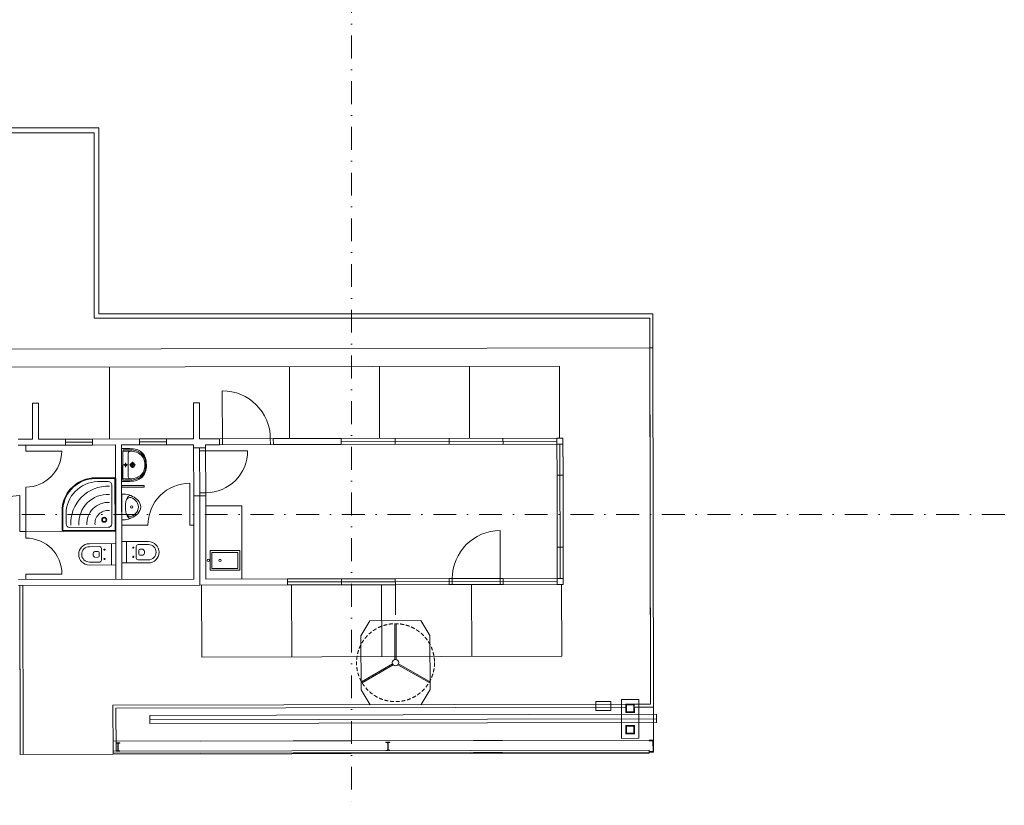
# Model space of a CAD drawing. Header units: millimetres. Extents: x -385852 to 693036, y -525006 to 444206.
# Tile 143 of 156: x 445016 to 461431, y -4850 to 8251. Entities that reach past the tile are written whole.
import ezdxf

# ---------------------------------------------------------------- set-up
doc = ezdxf.new("R2010")
doc.units = ezdxf.units.MM
for name, pattern in [('CENTERX2', [101.6, 63.5, -12.7, 12.7, -12.7]), ('DASHDOT', [25.4, 12.7, -6.35, 0, -6.35]), ('HIDDEN', [9.525, 6.35, -3.175])]:
    doc.linetypes.add(name, pattern=pattern)
doc.layers.add('A99_S_kce-rez-ten', color=6, linetype='Continuous', lineweight=9)
doc.layers.add('A99_S_osy', color=1, linetype='CENTERX2', lineweight=5)

# ---------------------------------------------------------------- blocks, each defined once
blk = doc.blocks.new('800-100')
at = {"linetype": 'Continuous', "lineweight": 0}
for p, q in [((0, -100), (0, 800)), ((50, 0), (-850, 0)), ((-800, -100), (-800, 0)), ((50, -100), (-850, -100))]:
    blk.add_line(p, q, dxfattribs=at)
blk.add_arc((0, 0), 800, 90, 180, dxfattribs=at)
blk = doc.blocks.new('wc-pud')
at = {"lineweight": 5}
for p, q in [((-178, -442), (-178, 0)), ((-178, 0), (178, 0)), ((178, 0), (178, -442)), ((-178, -75), (178, -75)), ((-128, -442), (-128, -270)), ((-98, -240), (98, -240)), ((-92, -190), (-62, -190)), ((-78, -175), (-78, -205)), ((-50, -300), (-50, -352)), ((-30, -280), (30, -280)), ((50, -300), (50, -352)), ((62, -190), (92, -190)), ((78, -175), (78, -205)), ((128, -270), (128, -442))]:
    blk.add_line(p, q, dxfattribs=at)
for centre in [(-78, -190), (78, -190)]:
    blk.add_circle(centre, 7.5, dxfattribs=at)
for centre, radius, start, end in [((-98, -270), 30, 90, 180), ((-30, -300), 20, 90, 180), ((30, -300), 20, 0, 90), ((98, -270), 30, 0, 90), ((0, -442), 178, 180, 0), ((0, -442), 128, 180, 0), ((2, -318), 61.7, 213.2659, 268.4872), ((-2, -318), 61.7, 271.5128, 326.7341)]:
    blk.add_arc(centre, radius, start, end, dxfattribs=at)
blk = doc.blocks.new('rohova-kruh90')
at = {"lineweight": 0}
for points in [[(0, 0), (874, 0, 0.40794), (896, 22), (896, 330, 0.390394), (391, 892), (22, 896, 0.409143), (0, 874)], [(7, 22, 0.406743), (22, 7), (874, 7, 0.406734), (889, 22), (889, 330, 0.39027), (391, 885), (22, 889, 0.40753), (7, 874)], [(13, 22, 0.404377), (22, 13), (874, 13, 0.404372), (883, 22), (883, 330, 0.390143), (391, 878), (22, 883, 0.404372), (13, 874)], [(125, 829, 0.407116), (67, 771), (67, 125, 0.41872), (125, 67), (771, 67, 0.418721), (829, 125), (829, 289, 0.409609), (305, 829)]]:
    blk.add_lwpolyline(points, format="xyb", close=True, dxfattribs=at)
for radius in [41.1, 30.3]:
    blk.add_circle((193, 193), radius, dxfattribs=at)
for radius, start, end in [(620, 357.6545, 92.364), (485, 356.9971, 93.0214), (350, 355.833, 94.1855), (216, 353.2059, 96.8126)]:
    blk.add_arc((132, 132), radius, start, end, dxfattribs=at)
blk = doc.blocks.new('I160')
for p, q in [((-37, 160), (-37, 158)), ((-37, 160), (37, 160)), ((-37, 0), (-37, 2)), ((37, 0), (-37, 0)), ((-8, 148), (-34, 154)), ((-8, 12), (-34, 6)), ((-3, 18), (-3, 142)), ((3, 18), (3, 142)), ((8, 148), (34, 154)), ((8, 12), (34, 6)), ((37, 160), (37, 158)), ((37, 0), (37, 2))]:
    blk.add_line(p, q)
for centre, radius, start, end in [((-33, 158), 3.8, 180, 256), ((-33, 2), 3.8, 104, 180), ((-9, 142), 6.3, 0, 76), ((-9, 18), 6.3, 284, 0), ((9, 142), 6.3, 104, 180), ((9, 18), 6.3, 180, 256), ((33, 158), 3.8, 284, 0), ((33, 2), 3.8, 0, 76)]:
    blk.add_arc(centre, radius, start, end)
blk = doc.blocks.new('TURNIKET')
at = {"lineweight": 0, "ltscale": 2}
for p, q in [((-575, 450), (-425, 700)), ((-425, 700), (425, 700)), ((575, 450), (425, 700)), ((-575, 450), (-575, -450)), ((-41, 35), (-558, 334)), ((558, 334), (41, 35)), ((575, 450), (575, -450)), ((-51, 18), (-568, 316)), ((568, 316), (51, 18)), ((-10, -53), (-10, -650)), ((10, -53), (10, -650)), ((-575, -450), (-425, -700)), ((575, -450), (425, -700)), ((-425, -700), (425, -700))]:
    blk.add_line(p, q, dxfattribs=at)
at = {"linetype": 'HIDDEN', "lineweight": 0, "ltscale": 10}
blk.add_circle((0, 0), 650, dxfattribs=at)
at = {"lineweight": 0, "ltscale": 2}
blk.add_circle((0, 0), 54, dxfattribs=at)

msp = doc.modelspace()

# ---------------------------------------------------------------- linework, layer by layer
at = {"layer": 'A99_S_kce-rez-ten', "lineweight": 9, "ltscale": 2}
for p, q in [((455532.5861, -3162.1866), (455520.0472, 3275.5644)), ((455520.019, 2777.8001), (443712.0455, 2752.8183)), ((455520.019, 2777.8001), (443712.0455, 2752.8183)), ((455520.019, 2777.8001), (455570.0189, 2777.9059)), ((455520.019, 2777.8001), (455570.0189, 2777.9059)), ((455532.5861, -3162.1866), (455520.019, 2777.8001)), ((455582.6918, -3212.0807), (455570.0189, 2777.9059)), ((455582.6918, -3212.0807), (455570.0189, 2777.9059)), ((443712.6802, 2452.819), (454012.6571, 2474.6103)), ((443712.6802, 2452.819), (454012.6571, 2474.6103)), ((449515.206, 1265.0925), (449512.6672, 2465.0898)), ((449515.206, 1265.0925), (449512.6672, 2465.0898)), ((451015.2026, 1268.266), (451012.6638, 2468.2633)), ((451015.2026, 1268.266), (451012.6638, 2468.2633)), ((452515.1993, 1271.4395), (452512.6605, 2471.4368)), ((452515.1993, 1271.4395), (452512.6605, 2471.4368)), ((454015.1959, 1274.613), (454012.6571, 2474.6103)), ((454015.1959, 1274.613), (454012.6571, 2474.6103)), ((446515.2127, 1258.7455), (446512.6739, 2458.7428)), ((446515.2127, 1258.7455), (446512.6739, 2458.7428)), ((445226.6663, 1856.0207), (445326.666, 1856.2323)), ((445226.6663, 1856.0207), (445326.666, 1856.2323)), ((445227.9357, 1256.0221), (445226.6663, 1856.0207)), ((445227.9357, 1256.0221), (445226.6663, 1856.0207)), ((445327.9354, 1256.2336), (445326.666, 1856.2323)), ((445327.9354, 1256.2336), (445326.666, 1856.2323)), ((448013.9399, 1861.9177), (447913.9402, 1861.7061)), ((448013.9399, 1861.9177), (447913.9402, 1861.7061)), ((447915.2096, 1261.7074), (447913.9402, 1861.7061)), ((447915.2096, 1261.7074), (447913.9402, 1861.7061)), ((448015.2093, 1261.919), (448013.9399, 1861.9177)), ((448015.2093, 1261.919), (448013.9399, 1861.9177)), ((445227.9357, 1256.0221), (444990.6563, 1255.52)), ((444990.8678, 1155.5203), (445778.146, 1157.1859)), ((444990.8678, 1155.5203), (445778.146, 1157.1859)), ((445115.639, 1055.784), (445115.4274, 1155.7838)), ((445115.639, 1055.784), (445115.4274, 1155.7838)), ((445777.9344, 1257.1857), (445327.9354, 1256.2336)), ((446227.9334, 1258.1377), (445777.9344, 1257.1857)), ((446227.9334, 1258.1377), (445777.9344, 1257.1857)), ((445778.146, 1157.1859), (445777.9344, 1257.1857)), ((445778.146, 1157.1859), (445777.9344, 1257.1857)), ((446228.0392, 1208.1378), (445778.0402, 1207.1858)), ((446228.0392, 1208.1378), (445778.0402, 1207.1858)), ((446228.145, 1158.1379), (445778.146, 1157.1859)), ((446228.145, 1158.1379), (445778.146, 1157.1859)), ((447015.2116, 1259.8033), (446227.9334, 1258.1377)), ((447015.2116, 1259.8033), (446227.9334, 1258.1377)), ((446227.9334, 1258.1377), (446228.145, 1158.1379)), ((446227.9334, 1258.1377), (446228.145, 1158.1379)), ((446228.145, 1158.1379), (446615.424, 1158.9573)), ((446228.145, 1158.1379), (446615.424, 1158.9573)), ((446620.1631, -1081.0377), (446615.424, 1158.9573)), ((446620.1631, -1081.0377), (446615.424, 1158.9573)), ((446715.4238, 1159.1689), (447015.4232, 1159.8036)), ((446715.4238, 1159.1689), (447015.4232, 1159.8036)), ((446720.1629, -1080.8261), (446715.4238, 1159.1689)), ((446720.1629, -1080.8261), (446715.4238, 1159.1689)), ((447465.2106, 1260.7554), (447015.2116, 1259.8033)), ((447465.2106, 1260.7554), (447015.2116, 1259.8033)), ((447015.4232, 1159.8036), (447015.2116, 1259.8033)), ((447015.4232, 1159.8036), (447015.2116, 1259.8033)), ((447465.3164, 1210.7555), (447015.3174, 1209.8035)), ((447465.3164, 1210.7555), (447015.3174, 1209.8035)), ((447465.4221, 1160.7556), (447015.4232, 1159.8036)), ((447465.4221, 1160.7556), (447015.4232, 1159.8036)), ((447915.2096, 1261.7074), (447465.2106, 1260.7554)), ((447915.2096, 1261.7074), (447465.2106, 1260.7554)), ((447465.2106, 1260.7554), (447465.4221, 1160.7556)), ((447465.2106, 1260.7554), (447465.4221, 1160.7556)), ((447465.4221, 1160.7556), (447915.4211, 1161.7077)), ((447465.4221, 1160.7556), (447915.4211, 1161.7077)), ((447915.4211, 1161.7077), (447915.5269, 1111.7078)), ((447915.4211, 1161.7077), (447915.5269, 1111.7078)), ((448015.2093, 1261.919), (448344.2086, 1262.6151)), ((448344.2086, 1262.6151), (448015.2093, 1261.919)), ((448015.2093, 1261.919), (448344.2086, 1262.6151)), ((448344.2086, 1262.6151), (448015.2093, 1261.919)), ((448344.2086, 1262.6151), (448344.4202, 1162.6153)), ((448344.2086, 1262.6151), (448344.4202, 1162.6153)), ((449244.2066, 1264.5192), (450373.2041, 1266.9078)), ((449244.2066, 1264.5192), (450373.2041, 1266.9078)), ((449244.2066, 1264.5192), (449244.4182, 1164.5194)), ((449244.2066, 1264.5192), (449244.4182, 1164.5194)), ((454073.1958, 1274.7357), (450373.2041, 1266.9078)), ((454073.1958, 1274.7357), (450373.2041, 1266.9078)), ((450373.4156, 1166.908), (450373.2041, 1266.9078)), ((450373.4156, 1166.908), (450373.2041, 1266.9078)), ((450373.3099, 1216.9079), (453973.3018, 1224.5243)), ((450373.3099, 1216.9079), (453973.3018, 1224.5243)), ((453973.4076, 1174.5244), (450373.4156, 1166.908)), ((453973.4076, 1174.5244), (450373.4156, 1166.908)), ((451273.4136, 1168.8121), (451273.2021, 1268.8119)), ((451273.4136, 1168.8121), (451273.2021, 1268.8119)), ((452173.4116, 1170.7162), (452173.2, 1270.716)), ((452173.4116, 1170.7162), (452173.2, 1270.716)), ((453073.4096, 1172.6203), (453073.198, 1272.6201)), ((453073.4096, 1172.6203), (453073.198, 1272.6201)), ((453973.4076, 1174.5244), (453974.5077, 654.5255)), ((453973.4076, 1174.5244), (453974.5077, 654.5255)), ((454028.1466, -1065.3648), (454023.4075, 1174.6302)), ((454028.1466, -1065.3648), (454023.4075, 1174.6302)), ((454074.5075, 654.7371), (454073.1958, 1274.7357)), ((454073.1958, 1274.7357), (454074.5075, 654.7371)), ((454073.4074, 1174.7359), (454073.1958, 1274.7357)), ((454074.5075, 654.7371), (454073.1958, 1274.7357)), ((454073.1958, 1274.7357), (454074.5075, 654.7371)), ((454073.4074, 1174.7359), (454073.1958, 1274.7357)), ((445715.6376, 1057.0534), (445115.639, 1055.784)), ((445715.6376, 1057.0534), (445115.639, 1055.784)), ((448015.5267, 1111.9193), (447915.5269, 1111.7078)), ((448015.5267, 1111.9193), (447915.5269, 1111.7078)), ((447915.6327, 1061.7079), (447915.5269, 1111.7078)), ((447915.6327, 1061.7079), (447915.5269, 1111.7078)), ((447917.1137, 361.7095), (447915.6327, 1061.7079)), ((447917.1137, 361.7095), (447915.6327, 1061.7079)), ((448115.5265, 1112.1309), (448015.5267, 1111.9193)), ((448115.5265, 1112.1309), (448015.5267, 1111.9193)), ((448017.2192, 311.9211), (448015.5267, 1111.9193)), ((448115.6323, 1062.131), (448015.6325, 1061.9195)), ((448115.6323, 1062.131), (448015.6325, 1061.9195)), ((448115.6323, 1062.131), (448115.5265, 1112.1309)), ((448115.6323, 1062.131), (448115.5265, 1112.1309)), ((448115.6323, 1062.131), (448815.6307, 1063.612)), ((448115.6323, 1062.131), (448815.6307, 1063.612)), ((448117.1132, 362.1326), (448115.6323, 1062.131)), ((448117.1132, 362.1326), (448115.6323, 1062.131)), ((447853.7563, -178.4258), (447852.2753, 521.5726)), ((447853.7563, -178.4258), (447852.2753, 521.5726)), ((453974.5077, 654.5255), (454074.5075, 654.7371)), ((453974.5077, 654.5255), (454074.5075, 654.7371)), ((453977.0465, -545.4718), (453974.5077, 654.5255)), ((453977.0465, -545.4718), (453974.5077, 654.5255)), ((453977.0465, -545.4718), (453974.5077, 654.5255)), ((453977.0465, -545.4718), (453974.5077, 654.5255)), ((454078.1465, -1065.259), (454074.5075, 654.7371)), ((454078.1465, -1065.259), (454074.5075, 654.7371)), ((445118.7068, -394.2466), (445116.9084, 455.7854)), ((445118.7068, -394.2466), (445116.9084, 455.7854)), ((447917.2195, 311.7096), (447917.1137, 361.7095)), ((447917.2195, 311.7096), (447917.1137, 361.7095)), ((448117.1132, 362.1326), (448017.1134, 361.921)), ((448117.1132, 362.1326), (448017.1134, 361.921)), ((448117.219, 312.1327), (448117.1132, 362.1326)), ((448117.219, 312.1327), (448117.1132, 362.1326)), ((445017.2048, 315.5741), (445018.4742, -284.4245)), ((445017.2048, 315.5741), (445018.4742, -284.4245)), ((448017.2192, 311.9211), (447917.2195, 311.7096)), ((448017.2192, 311.9211), (447917.2195, 311.7096)), ((447917.2195, 311.7096), (447920.1602, -1078.2873)), ((447917.2195, 311.7096), (447917.3252, 261.7097)), ((447917.2195, 311.7096), (447920.1602, -1078.2873)), ((447917.2195, 311.7096), (447917.3252, 261.7097)), ((448117.219, 312.1327), (448017.2192, 311.9211)), ((448117.219, 312.1327), (448017.2192, 311.9211)), ((448017.2192, 311.9211), (448020.3716, -1178.0755)), ((448017.2192, 311.9211), (448020.3716, -1178.0755)), ((448117.219, 312.1327), (448117.3248, 262.1328)), ((448117.219, 312.1327), (448117.3248, 262.1328)), ((448717.571, 146.4098), (448117.5723, 145.1404)), ((448717.571, 146.4098), (448117.5723, 145.1404)), ((448720.1584, -1076.5948), (448717.571, 146.4098)), ((448720.1584, -1076.5948), (448717.571, 146.4098)), ((445118.474, -284.213), (445018.4742, -284.4245)), ((445118.474, -284.213), (445018.4742, -284.4245)), ((445118.474, -284.213), (446618.4706, -281.0395)), ((445118.474, -284.213), (446618.4706, -281.0395)), ((447153.7578, -179.9068), (446718.2588, -180.8281)), ((447153.7578, -179.9068), (446718.2588, -180.8281)), ((447853.7563, -178.4258), (447918.2561, -178.2893)), ((447853.7563, -178.4258), (447918.2561, -178.2893)), ((453977.0465, -545.4718), (454077.0463, -545.2602)), ((453977.0465, -545.4718), (454077.0463, -545.2602)), ((453977.0465, -545.4718), (453978.1467, -1065.4706)), ((453977.0465, -545.4718), (453978.1467, -1065.4706)), ((447920.1602, -1078.2873), (444995.6069, -1084.4747)), ((447920.1602, -1078.2873), (444995.6069, -1084.4747)), ((445719.9748, -992.9759), (445119.9762, -994.2453)), ((445719.9748, -992.9759), (445119.9762, -994.2453)), ((445120.1665, -1084.2112), (445119.9762, -994.2453)), ((445120.1665, -1084.2112), (445119.9762, -994.2453)), ((451278.1527, -1071.1829), (449478.1567, -1074.9911)), ((451278.1527, -1071.1829), (449478.1567, -1074.9911)), ((449478.1567, -1074.9911), (449478.3683, -1174.9909)), ((449478.1567, -1074.9911), (449478.3683, -1174.9909)), ((449478.2625, -1124.991), (451278.2585, -1121.1828)), ((449478.2625, -1124.991), (451278.2585, -1121.1828)), ((450378.1547, -1073.087), (450378.3663, -1173.0868)), ((450378.1547, -1073.087), (450378.3663, -1173.0868)), ((453978.1467, -1065.4706), (451278.1527, -1071.1829)), ((453978.1467, -1065.4706), (451278.1527, -1071.1829)), ((451278.1527, -1071.1829), (451278.3643, -1171.1827)), ((451278.1527, -1071.1829), (451278.3643, -1171.1827)), ((451278.1527, -1071.1829), (451278.3643, -1171.1827)), ((451278.1527, -1071.1829), (451278.3643, -1171.1827)), ((451278.2585, -1121.1828), (453978.2525, -1115.4705)), ((451278.2585, -1121.1828), (453978.2525, -1115.4705)), ((452178.1507, -1069.2788), (452178.3623, -1169.2786)), ((452178.1507, -1069.2788), (452178.3623, -1169.2786)), ((452178.1507, -1069.2788), (452178.3623, -1169.2786)), ((452178.1507, -1069.2788), (452178.3623, -1169.2786)), ((453078.1487, -1067.3747), (453078.3603, -1167.3745)), ((453078.1487, -1067.3747), (453078.3603, -1167.3745)), ((453078.1487, -1067.3747), (453078.3603, -1167.3745)), ((453078.1487, -1067.3747), (453078.3603, -1167.3745)), ((448020.3716, -1178.0755), (444995.8185, -1184.4745)), ((448020.3716, -1178.0755), (444995.8185, -1184.4745)), ((445021.7648, -3951.3809), (445015.9108, -1184.432)), ((445021.7648, -4000), (445015.9108, -1184.432)), ((445071.7646, -3951.2751), (445065.9107, -1184.3262)), ((445071.7646, -3951.2751), (445065.9107, -1184.3262)), ((448020.3716, -1178.0755), (449478.3683, -1174.9909)), ((448020.3716, -1178.0755), (449478.3683, -1174.9909)), ((448020.3716, -1178.0755), (449478.3683, -1174.9909)), ((448049.3715, -1178.0142), (448051.9103, -2378.0115)), ((451278.3643, -1171.1827), (449478.3683, -1174.9909)), ((451278.3643, -1171.1827), (449478.3683, -1174.9909)), ((449549.3682, -1174.8407), (449551.907, -2374.838)), ((449549.3682, -1174.8407), (449551.907, -2374.838)), ((451049.3648, -1171.6672), (451051.9036, -2371.6645)), ((454078.358, -1165.2588), (451278.3643, -1171.1827)), ((454078.358, -1165.2588), (451278.3643, -1171.1827)), ((451279.4355, -1671.1815), (451278.3643, -1171.1827)), ((452549.3614, -1168.4937), (452551.9002, -2368.491)), ((454049.3581, -1165.3202), (454051.8969, -2365.3175)), ((454051.8969, -2365.3175), (448051.9103, -2378.0115)), ((455122.587, -3163.054), (446570.1387, -3181.1482)), ((446571.7613, -3948.1016), (446570.1387, -3181.1482)), ((446571.7613, -3948.1016), (446570.1387, -3181.1482)), ((455122.6928, -3213.0539), (446620.2443, -3231.0423)), ((446621.7612, -3947.9958), (446620.2443, -3231.0423)), ((446621.7612, -3947.9958), (446620.2443, -3231.0423)), ((455262.5867, -3162.7579), (455532.5861, -3162.1866)), ((455262.5867, -3162.7579), (455532.5861, -3162.1866)), ((455262.6925, -3212.7577), (455582.6918, -3212.0807)), ((455262.6925, -3212.7577), (455582.6918, -3212.0807)), ((455583.8554, -3762.0795), (455582.6918, -3212.0807)), ((455632.9455, -3331.9747), (447182.9645, -3349.8521)), ((455632.9455, -3331.9747), (447182.9645, -3349.8521)), ((447183.2501, -3484.8518), (447182.9645, -3349.8521)), ((447183.2501, -3484.8518), (447182.9645, -3349.8521)), ((455633.1042, -3406.9745), (447183.1231, -3424.8519)), ((455633.1042, -3406.9745), (447183.1231, -3424.8519)), ((455633.2312, -3466.9744), (455632.9455, -3331.9747)), ((455633.2312, -3466.9744), (455632.9455, -3331.9747)), ((455633.2312, -3466.9744), (447183.2501, -3484.8518)), ((455633.2312, -3466.9744), (447183.2501, -3484.8518)), ((446571.4081, -3781.1469), (455583.8554, -3762.0795)), ((446571.4081, -3781.1469), (455583.8554, -3762.0795)), ((448024.758, -3780.981, 0), (455582.8331, -3762.0794)), ((448024.758, -3780.981, 0), (455582.8331, -3762.0794)), ((455508.8767, -3772.2382), (455508.8556, -3762.2382)), ((455508.8767, -3772.2382), (455508.8556, -3762.2382)), ((445071.8704, -4001.275), (445071.4114, -3784.3204)), ((445071.8704, -4001.275), (445071.4114, -3784.3204)), ((446571.7613, -3948.1016), (455509.2088, -3929.1929)), ((446571.7613, -3948.1016), (455509.2088, -3929.1929)), ((455509.2088, -3929.1929), (455509.3146, -3979.1928)), ((455509.2088, -3929.1929), (455509.3146, -3979.1928)), ((446571.8671, -3998.1015), (445021.7648, -4000)), ((446571.8671, -3998.1015), (445071.8704, -4001.275)), ((446571.7613, -3948.1016), (446571.8671, -3998.1015)), ((446571.7613, -3948.1016), (446571.8671, -3998.1015)), ((446571.8312, -3981.1464), (455584.2785, -3962.0791)), ((446571.8312, -3981.1464), (455584.2785, -3962.0791)), ((446571.8671, -3998.1015), (455509.3146, -3979.1928)), ((446571.8671, -3998.1015), (455509.3146, -3979.1928)), ((448025.2582, -3980.9804, 0), (455583.3333, -3962.0788)), ((448025.2582, -3980.9804, 0), (455583.3333, -3962.0788)), ((455509.2787, -3962.2377), (455509.2575, -3952.2377)), ((455509.2787, -3962.2377), (455509.2575, -3952.2377))]:
    msp.add_line(p, q, dxfattribs=at)
at = {"layer": 'A99_S_kce-rez-ten', "lineweight": 5, "ltscale": 2}
for p, q in [((446715.5483, 1100.3166), (446775.1575, 1100.4427)), ((446715.5483, 1100.3166), (446775.1575, 1100.4427)), ((446716.712, 550.3178), (446715.5483, 1100.3166)), ((446716.712, 550.3178), (446715.5483, 1100.3166)), ((446735.6483, 1053.1022), (446739.7796, 1080.3678)), ((446735.6483, 1053.1022), (446739.7796, 1080.3678)), ((446736.6119, 597.6168), (446735.6483, 1053.1022)), ((446736.6119, 597.6168), (446735.6483, 1053.1022)), ((446775.154, 1080.4427), (446739.7796, 1080.3678)), ((446775.154, 1080.4427), (446739.7796, 1080.3678)), ((446826.1299, 825.55), (446825.7068, 1025.5469)), ((446826.1299, 825.55), (446825.7068, 1025.5469)), ((446817.0128, 825.5307), (446745.2472, 825.3788)), ((446817.0128, 825.5307), (446745.2472, 825.3788)), ((446781.0541, 861.3375), (446781.2059, 789.572)), ((446781.0541, 861.3375), (446781.2059, 789.572)), ((446826.1299, 825.55), (446826.553, 625.553)), ((446826.1299, 825.55), (446826.553, 625.553)), ((446947.1296, 825.8059), (446847.1299, 825.5944)), ((446947.1296, 825.8059), (446847.1299, 825.5944)), ((446897.024, 875.7001), (446897.2355, 775.7003)), ((446897.024, 875.7001), (446897.2355, 775.7003)), ((446776.3211, 550.444), (446716.712, 550.3178)), ((446776.3211, 550.444), (446716.712, 550.3178)), ((446736.6119, 597.6168), (446740.8586, 570.369)), ((446736.6119, 597.6168), (446740.8586, 570.369)), ((446776.233, 570.4438), (446740.8586, 570.369)), ((446776.233, 570.4438), (446740.8586, 570.369)), ((446718.0665, -89.9098), (446717.1558, 340.5323)), ((446718.0665, -89.9098), (446717.1558, 340.5323))]:
    msp.add_line(p, q, dxfattribs=at)
at = {"layer": 'A99_S_kce-rez-ten', "lineweight": 9, "ltscale": 2}
for points in [[(446334.8957, 3345.952), (446334.8957, 3345.952), (446334.8957, 6445.6513), (438880, 6445.6513), (438880, 6445.6513)], [(438880, 6365.6513), (438880, 6365.6513), (446254.8957, 6365.6513), (446254.8957, 3280), (446254.8957, 3280)], [(455570.0189, 2777.9059), (455570.0189, 3345.952), (446334.8957, 3345.952), (446334.8957, 3345.952)], [(446254.8957, 3275.5254), (446254.8957, 3275.5254), (455520.0472, 3275.5644), (455520.0472, 3275.5644)], [(448344.4202, 1162.6153), (448115.4207, 1162.1308), (448115.5265, 1112.1309)], [(448344.4202, 1162.6153), (448115.4207, 1162.1308), (448115.5265, 1112.1309)], [(450373.2041, 1266.9078), (449244.2066, 1264.5192)], [(450373.2041, 1266.9078), (449244.2066, 1264.5192)], [(450373.4156, 1166.908), (449244.4182, 1164.5194)], [(450373.4156, 1166.908), (449244.4182, 1164.5194)], [(447917.1617, 261.7093), (447917.3252, 261.7097)], [(447917.1617, 261.7093), (447917.3252, 261.7097)], [(448117.219, 312.1327), (448120.1598, -1077.8642), (449478.1567, -1074.9911)], [(455047.4285, -3088.2129), (455048.7931, -3733.2114), (455338.7925, -3732.5979), (455337.4279, -3087.5993), (455047.4285, -3088.2129)], [(455338.7925, -3732.5979), (455337.4279, -3087.5993), (455047.4285, -3088.2129), (455048.7931, -3733.2114), (455338.7925, -3732.5979)], [(455047.4285, -3088.2129), (455048.7931, -3733.2114), (455338.7925, -3732.5979), (455337.4279, -3087.5993), (455047.4285, -3088.2129)], [(455338.7925, -3732.5979), (455337.4279, -3087.5993), (455047.4285, -3088.2129), (455048.7931, -3733.2114), (455338.7925, -3732.5979)], [(455262.8829, -3302.7575), (455262.5867, -3162.7579), (455122.587, -3163.054), (455122.8832, -3303.0537), (455262.8829, -3302.7575)], [(455262.8829, -3302.7575), (455262.5867, -3162.7579), (455122.587, -3163.054), (455122.8832, -3303.0537), (455262.8829, -3302.7575)], [(455252.8618, -3292.7787), (455252.6079, -3172.779), (455132.6082, -3173.0329), (455132.862, -3293.0326), (455252.8618, -3292.7787)], [(455252.8618, -3292.7787), (455252.6079, -3172.779), (455132.6082, -3173.0329), (455132.862, -3293.0326), (455252.8618, -3292.7787)], [(455263.634, -3657.7567), (455263.3378, -3517.7571), (455123.3381, -3518.0533), (455123.6343, -3658.0529), (455263.634, -3657.7567)], [(455263.634, -3657.7567), (455263.3378, -3517.7571), (455123.3381, -3518.0533), (455123.6343, -3658.0529), (455263.634, -3657.7567)], [(455253.6128, -3647.7779), (455253.359, -3527.7782), (455133.3592, -3528.0321), (455133.6131, -3648.0318), (455253.6128, -3647.7779)], [(455253.6128, -3647.7779), (455253.359, -3527.7782), (455133.3592, -3528.0321), (455133.6131, -3648.0318), (455253.6128, -3647.7779)], [(455509.2787, -3962.2377), (455584.2785, -3962.0791), (455583.8554, -3762.0795), (455508.8556, -3762.2382)], [(455509.2787, -3962.2377), (455584.2785, -3962.0791), (455583.8554, -3762.0795), (455508.8556, -3762.2382)], [(455509.2787, -3962.2377), (455577.5335, -3962.0933), (455583.3332, -3962.1085), (455583.8554, -3762.0797), (455508.8556, -3762.2384), (455508.8767, -3772.2382), (455573.8766, -3772.1006), (455574.2574, -3952.1002), (455509.2575, -3952.2377), (455509.2788, -3962.264)], [(455509.2787, -3962.2377), (455577.5335, -3962.0933), (455583.3332, -3962.1085), (455583.8554, -3762.0797), (455508.8556, -3762.2384), (455508.8767, -3772.2382), (455573.8766, -3772.1006), (455574.2574, -3952.1002), (455509.2575, -3952.2377), (455509.2788, -3962.264)], [(455509.2575, -3952.2377), (455574.2574, -3952.1002), (455573.8766, -3772.1006), (455508.8767, -3772.2382)], [(455509.2575, -3952.2377), (455574.2574, -3952.1002), (455573.8766, -3772.1006), (455508.8767, -3772.2382)]]:
    msp.add_lwpolyline(points, dxfattribs=at)
for points in [[(453973.4076, 1174.5244), (454073.4074, 1174.7359), (454073.1958, 1274.7357), (453973.196, 1274.5242)], [(453973.4076, 1174.5244), (454073.4074, 1174.7359), (454073.1958, 1274.7357), (453973.196, 1274.5242)], [(446716.854, 483.1847), (446716.909, 457.1992), (447091.7844, 457.9923), (447091.7294, 483.9779)], [(446716.854, 483.1847), (446716.909, 457.1992), (447091.7844, 457.9923), (447091.7294, 483.9779)], [(453978.1467, -1065.4706), (454078.1465, -1065.259), (454078.358, -1165.2588), (453978.3582, -1165.4704)], [(453978.1467, -1065.4706), (454078.1465, -1065.259), (454078.358, -1165.2588), (453978.3582, -1165.4704)], [(454872.8097, -3268.5827), (454622.8103, -3269.1116), (454622.4929, -3119.112), (454872.4924, -3118.5831)], [(454872.8097, -3268.5827), (454622.8103, -3269.1116), (454622.4929, -3119.112), (454872.4924, -3118.5831)], [(455338.7925, -3732.5979), (455048.7931, -3733.2114), (455047.4285, -3088.2129), (455337.4279, -3087.5993)], [(455338.7925, -3732.5979), (455048.7931, -3733.2114), (455047.4285, -3088.2129), (455337.4279, -3087.5993)], [(455262.8829, -3302.7575), (455122.8832, -3303.0537), (455122.587, -3163.054), (455262.5867, -3162.7579)], [(455262.8829, -3302.7575), (455122.8832, -3303.0537), (455122.587, -3163.054), (455262.5867, -3162.7579)], [(455252.8618, -3292.7787), (455132.862, -3293.0326), (455132.6082, -3173.0329), (455252.6079, -3172.779)], [(455252.8618, -3292.7787), (455132.862, -3293.0326), (455132.6082, -3173.0329), (455252.6079, -3172.779)], [(455263.634, -3657.7567), (455123.6343, -3658.0529), (455123.3381, -3518.0533), (455263.3378, -3517.7571)], [(455263.634, -3657.7567), (455123.6343, -3658.0529), (455123.3381, -3518.0533), (455263.3378, -3517.7571)], [(455253.6128, -3647.7779), (455133.6131, -3648.0318), (455133.3592, -3528.0321), (455253.359, -3527.7782)], [(455253.6128, -3647.7779), (455133.6131, -3648.0318), (455133.3592, -3528.0321), (455253.359, -3527.7782)]]:
    msp.add_lwpolyline(points, close=True, dxfattribs=at)
at = {"layer": 'A99_S_kce-rez-ten', "lineweight": 5, "ltscale": 2}
for points in [[(448191.0099, -602.9314), (448191.702, -930.0531), (448683.8755, -929.0118), (448683.1834, -601.8902)], [(448191.0099, -602.9314), (448191.702, -930.0531), (448683.8755, -929.0118), (448683.1834, -601.8902)], [(448221.0733, -632.8679), (448221.6385, -899.9897), (448653.8121, -899.0753), (448653.2469, -631.9536)], [(448221.0733, -632.8679), (448221.6385, -899.9897), (448653.8121, -899.0753), (448653.2469, -631.9536)]]:
    msp.add_lwpolyline(points, close=True, dxfattribs=at)
for centre, radius in [((446781.13, 825.4547), 20), ((446781.13, 825.4547), 20), ((446897.1297, 825.7002), 37.5), ((446897.1297, 825.7002), 37.5), ((446897.1297, 825.7002), 25), ((446897.1297, 825.7002), 25), ((446880.5674, 126.7941), 19.4142), ((446880.5674, 126.7941), 19.4142), ((448162.0148, -766.5543), 20.1232), ((448162.0148, -766.5543), 20.1232), ((448356.7343, -766.1424), 20.1232), ((448356.7343, -766.1424), 20.1232)]:
    msp.add_circle(centre, radius, dxfattribs=at)
at = {"layer": 'A99_S_kce-rez-ten', "lineweight": 9, "ltscale": 2}
for centre, radius, start, end in [((445115.639, 1055.784), 600, 270.12121889, 0.12121889), ((445115.639, 1055.784), 600, 270.12121889, 0.12121889), ((448115.6323, 1062.131), 700, 270.12121889, 0.12121889), ((448115.6323, 1062.131), 700, 270.12121889, 0.12121889), ((447853.7563, -178.4258), 700, 90.12121889, 180.12121889), ((447853.7563, -178.4258), 700, 90.12121889, 180.12121889), ((445018.4742, -284.4245), 600, 90.12121889, 180.12121889), ((445018.4742, -284.4245), 600, 90.12121889, 180.12121889), ((445119.9762, -994.2453), 600, 0.12121889, 90.12121889), ((445119.9762, -994.2453), 600, 0.12121889, 90.12121889)]:
    msp.add_arc(centre, radius, start, end, dxfattribs=at)
at = {"layer": 'A99_S_kce-rez-ten', "lineweight": 5, "ltscale": 2}
for centre, radius, start, end in [((446823.2289, -265.3316), 1321.3395, 88.5943107, 93.80044988), ((446823.2289, -265.3316), 1321.3395, 88.5943107, 93.80044988), ((446771.4213, -422.6473), 1503.0946, 84.6032718, 89.85771539), ((446771.4213, -422.6473), 1503.0946, 84.6032718, 89.85771539), ((446771.4213, -422.6473), 1523.0946, 84.61399329, 89.85944961), ((446771.4213, -422.6473), 1523.0946, 84.61399329, 89.85944961), ((446855.7067, 1025.6103), 30, 90.12121889, 180.12121889), ((446855.7067, 1025.6103), 30, 90.12121889, 180.12121889), ((446868.2065, 858.6609), 197.3496, 78.00988647, 93.64991492), ((446868.2065, 858.6609), 197.3496, 78.00988647, 93.64991492), ((446887.8408, 836.5051), 216.2579, 53.88240345, 84.33061133), ((446887.8408, 836.5051), 216.2579, 53.88240345, 84.33061133), ((446886.7101, 841.5863), 233.6582, 42.29439278, 83.59166054), ((446886.7101, 841.5863), 233.6582, 42.29439278, 83.59166054), ((446893.3562, 864.3694), 230.3155, 37.1084411, 84.76089581), ((446893.3562, 864.3694), 230.3155, 37.1084411, 84.76089581), ((446889.1462, 839.8443), 212.7929, 13.06761841, 53.63636539), ((446889.1462, 839.8443), 212.7929, 13.06761841, 53.63636539), ((446903.992, 857.6451), 210.0684, 8.30544189, 42.22648038), ((446903.992, 857.6451), 210.0684, 8.30544189, 42.22648038), ((446895.3547, 863.6905), 229.138, 6.09344895, 37.54533235), ((446895.3547, 863.6905), 229.138, 6.09344895, 37.54533235), ((446700.6981, 825.2846), 400.6625, 351.24317417, 8.9992636), ((446700.6981, 825.2846), 400.6625, 351.24317417, 8.9992636), ((446716.1267, 825.3172), 400.6625, 351.24317417, 8.9992636), ((446716.1267, 825.3172), 400.6625, 351.24317417, 8.9992636), ((446727.4676, 825.3412), 400.6625, 351.24317417, 8.9992636), ((446727.4676, 825.3412), 400.6625, 351.24317417, 8.9992636), ((446889.2061, 811.5224), 212.7929, 306.60607238, 347.17481937), ((446889.2061, 811.5224), 212.7929, 306.60607238, 347.17481937), ((446904.1271, 793.7845), 210.0684, 318.0159574, 351.93699588), ((446904.1271, 793.7845), 210.0684, 318.0159574, 351.93699588), ((446895.5155, 787.7027), 229.138, 322.69710542, 354.14898882), ((446895.5155, 787.7027), 229.138, 322.69710542, 354.14898882), ((446818.6467, 1918.425), 1323.3533, 266.44595137, 271.6441636), ((446818.6467, 1918.425), 1323.3533, 266.44595137, 271.6441636), ((446766.1403, 2073.5045), 1503.0946, 270.38472238, 275.63916597), ((446766.1403, 2073.5045), 1503.0946, 270.38472238, 275.63916597), ((446766.1403, 2073.5045), 1523.0946, 270.38298816, 275.62844448), ((446766.1403, 2073.5045), 1523.0946, 270.38298816, 275.62844448), ((446856.553, 625.6165), 30, 180.12121889, 270.12121889), ((446856.553, 625.6165), 30, 180.12121889, 270.12121889), ((446868.3462, 792.6173), 197.3496, 266.59252285, 282.2325513), ((446868.3462, 792.6173), 197.3496, 266.59252285, 282.2325513), ((446887.8866, 814.8561), 216.2579, 275.91182644, 306.36003432), ((446887.8866, 814.8561), 216.2579, 275.91182644, 306.36003432), ((446886.7774, 809.7701), 233.6582, 276.65077723, 317.948045), ((446886.7774, 809.7701), 233.6582, 276.65077723, 317.948045), ((446893.5199, 787.0153), 230.3155, 275.48154196, 323.13399667), ((446893.5199, 787.0153), 230.3155, 275.48154196, 323.13399667), ((446735.3615, -16.571), 357.5671, 52.73517605, 92.91850516), ((446735.3615, -16.571), 357.5671, 52.73517605, 92.91850516), ((447207.7505, 127.0983), 429.4707, 168.23522319, 191.87343092), ((447207.7505, 127.0983), 429.4707, 168.23522319, 191.87343092), ((446953.3311, 193.2776), 167.4012, 138.14818088, 172.65977638), ((446953.3311, 193.2776), 167.4012, 138.14818088, 172.65977638), ((446857.7428, 213.4798), 69.6835, 55.26504074, 161.77951474), ((446857.7428, 213.4798), 69.6835, 55.26504074, 161.77951474), ((446856.3867, 280.6997), 36.864, 60.56805064, 138.82657117), ((446856.3867, 280.6997), 36.864, 60.56805064, 138.82657117), ((446823.0721, 114.5765), 172.9751, 23.09055032, 64.53400645), ((446823.0721, 114.5765), 172.9751, 23.09055032, 64.53400645), ((446836.9613, 105.564), 198.9677, 23.55709374, 54.72399743), ((446836.9613, 105.564), 198.9677, 23.55709374, 54.72399743), ((446868.7111, 125.1674), 127.1007, 333.47247471, 26.76996307), ((446868.7111, 125.1674), 127.1007, 333.47247471, 26.76996307), ((446894.8696, 126.1087), 137.7419, 334.89176086, 25.35067691), ((446894.8696, 126.1087), 137.7419, 334.89176086, 25.35067691), ((446958.0792, 61.6788), 172.1466, 187.65938335, 216.18625763), ((446958.0792, 61.6788), 172.1466, 187.65938335, 216.18625763), ((446858.3566, 36.8734), 68.4619, 194.27548132, 302.21986928), ((446858.3566, 36.8734), 68.4619, 194.27548132, 302.21986928), ((446796.8168, 162.533), 208.1187, 298.10475401, 333.10859945), ((446796.8168, 162.533), 208.1187, 298.10475401, 333.10859945), ((446850.063, 133.7602), 181.9631, 295.91468569, 338.69962378), ((446850.063, 133.7602), 181.9631, 295.91468569, 338.69962378), ((446729.8484, 271.3746), 361.4765, 268.13217355, 303.54298652), ((446729.8484, 271.3746), 361.4765, 268.13217355, 303.54298652), ((446857.1383, -21.534), 42.2302, 205.86741006, 284.82370737), ((446857.1383, -21.534), 42.2302, 205.86741006, 284.82370737)]:
    msp.add_arc(centre, radius, start, end, dxfattribs=at)
at = {"layer": 'A99_S_osy', "linetype": 'DASHDOT', "lineweight": 5, "ltscale": 30}
msp.add_line((487349.6209, 0), (296400, 0), dxfattribs=at)
msp.add_lwpolyline([(450550, 100200), (450550, -4850)], dxfattribs=at)

# ---------------------------------------------------------------- block references
at = {"layer": 'A99_S_kce-rez-ten', "lineweight": 9, "ltscale": 2, "xscale": -1}
for name, p, rotation in [('800-100', (448394.2085, 1262.7208), 0.1212188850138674), ('800-100', (448394.2085, 1262.7208), 0.1212188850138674), ('rohova-kruh90', (446618.4706, -281.0395), 0.1212188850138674), ('rohova-kruh90', (446618.4706, -281.0395), 0.1212188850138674), ('wc-pud', (446719.2109, -630.8271), 90.12121888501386), ('wc-pud', (446719.2109, -630.8271), 90.12121888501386)]:
    msp.add_blockref(name, p, dxfattribs=dict(at, rotation=rotation))
at = {"layer": 'A99_S_kce-rez-ten', "lineweight": 9, "ltscale": 2}
for name, p, rotation in [('800-100', (453028.1488, -1067.4805), 0.1212188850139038), ('800-100', (453028.1488, -1067.4805), 0.1212188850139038), ('wc-pud', (446619.2809, -664.0445), 270.1212188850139), ('wc-pud', (446619.2809, -664.0445), 270.1212188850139), ('TURNIKET', (451281.128, -2471.1797), 180.1212188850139)]:
    msp.add_blockref(name, p, dxfattribs=dict(at, rotation=rotation))
at = {"layer": 'A99_S_kce-rez-ten', "lineweight": 9, "ltscale": 2, "xscale": 0.8775000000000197, "yscale": 0.8775000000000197, "zscale": 0.8775000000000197, "rotation": 180.1212188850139}
for p in [(446653.9316, -3807.5275), (446653.9316, -3807.5275), (451153.9215, -3798.007), (451153.9215, -3798.007)]:
    msp.add_blockref('I160', p, dxfattribs=at)

doc.saveas('drawing.dxf')
